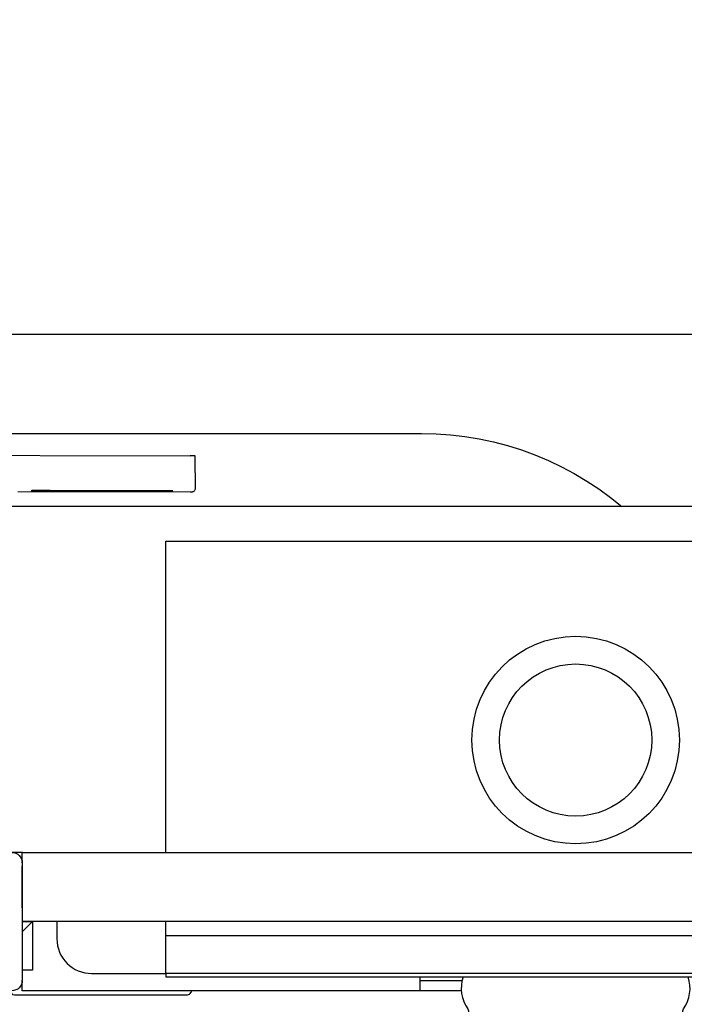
# Model space of a CAD drawing. Header units: millimetres. Extents: x 42924 to 92944, y -369470 to -179866.
# Tile 31 of 256: x 46417 to 46436, y -182098 to -182070. Entities that reach past the tile are written whole.
import ezdxf

# ---------------------------------------------------------------- set-up
doc = ezdxf.new("R2010")
doc.units = ezdxf.units.MM
doc.layers.get('0').update_dxf_attribs({"color": 8})
doc.layers.add('!! 0_ Istn-sciany', color=8, linetype='Continuous')
doc.layers.add('!!_@ wypos sanit nd', color=8, linetype='Continuous', plot=False)
doc.layers.add('E_SAP_ZASIĘG', color=150, linetype='Continuous', plot=False)

# ---------------------------------------------------------------- blocks, each defined once
blk = doc.blocks.new('A$Cff2eaf8b')
for points in [[(-0.18941, 0.08863), (-0.04454, 0.08863), (-0.04035, 0.08853), (-0.03617, 0.08824), (-0.032, 0.08775), (-0.02786, 0.08707), (-0.02376, 0.08619), (-0.0197, 0.08513), (-0.0157, 0.08388), (-0.01176, 0.08244), (-0.00789, 0.08082), (-0.0041, 0.07902), (-0.0004, 0.07705), (0.0032, 0.0749), (0.0067, 0.0726), (0.01009, 0.07012), (0.01337, 0.0675)], [(-0.19839, 0.08237), (-0.11148, 0.08219)], [(-0.16124, 0.07188), (-0.11145, 0.07178), (-0.11127, 0.07178), (-0.11111, 0.07178), (-0.111, 0.07178), (-0.11083, 0.07179), (-0.11065, 0.07183), (-0.11049, 0.0719), (-0.11033, 0.072), (-0.1102, 0.07212), (-0.11009, 0.07227), (-0.11001, 0.07243), (-0.10996, 0.07261), (-0.10995, 0.07279), (-0.10997, 0.08178), (-0.10998, 0.08217)], [(-0.12195, 0.07209), (-0.15195, 0.07215)], [(-0.15195, 0.07205), (-0.12195, 0.07199)], [(0.16493, 0.0675), (-0.16477, 0.0675)], [(-0.11847, -0.0325), (-0.11847, 0.0575), (0.11153, 0.0575), (0.11153, -0.0325)], [(-0.16, -0.0355), (-0.16, -0.0325), (0.16, -0.0325), (0.16, -0.0355)], [(-0.16, -0.0485), (-0.16, -0.0365)], [(0.16, -0.0555), (0.157, -0.0525), (0.16, -0.0525), (-0.16, -0.0525), (-0.157, -0.0525), (-0.16, -0.0555)], [(-0.157, -0.0525), (-0.157, -0.0665), (-0.16, -0.0665)], [(0.10602, -0.0525), (0.10602, -0.05658), (-0.11847, -0.05658)], [(-0.03305, -0.0725), (-0.16, -0.0725), (-0.16, -0.0695)], [(-0.045, -0.0725), (-0.045, -0.0685)], [(-0.045, -0.0695), (-0.03283, -0.0695)]]:
    blk.add_lwpolyline(points)
for points in [[(-0.15993, -0.0325), (-0.17249, -0.0325, 0.405519), (-0.172, -0.032), (-0.172, -0.0313, 0.414214), (-0.1725, -0.0308), (-0.1875, -0.0308, 0.414214), (-0.188, -0.0313), (-0.188, -0.032, 0.405519), (-0.18751, -0.0325), (-0.19, -0.0325, -0.414214), (-0.2, -0.0225), (-0.2, 0.0575, -0.266001), (-0.19506, 0.06612)], [(-0.15, -0.0525), (-0.15, -0.0575, 0.414214), (-0.14, -0.0675), (-0.11847, -0.0675), (-0.11847, -0.0525)], [(-0.04, -0.0685), (-0.03255, -0.0685, 0.236962), (-0.03118, -0.07775, -0.154353), (-0.031, -0.07832), (-0.031, -0.08218), (0.031, -0.08218), (0.031, -0.07832, -0.154353), (0.03118, -0.07775, 0.236962), (0.03255, -0.0685), (0.04, -0.0685)], [(-0.1633, -0.0727, 0.412536), (-0.1623, -0.0737), (-0.11251, -0.0737), (-0.11222, -0.07367), (-0.11194, -0.07358), (-0.11168, -0.07345), (-0.11145, -0.07326), (-0.11126, -0.07304), (-0.11112, -0.07278), (-0.11104, -0.0725)]]:
    blk.add_lwpolyline(points, format="xyb")
blk.add_lwpolyline([(-0.2, -0.0695), (-0.2, -0.0355, -0.414214), (-0.197, -0.0325), (-0.163, -0.0325, -0.414214), (-0.16, -0.0355), (-0.16, -0.0695, -0.414214), (-0.163, -0.0725), (-0.197, -0.0725, -0.414214)], format="xyb", close=True)
blk.add_lwpolyline([(-0.11847, -0.0685), (0.11153, -0.0685), (0.11153, -0.0675), (-0.11847, -0.0675)], close=True)
for radius in [0.03, 0.022]:
    blk.add_circle((0, 0), radius)
for centre, major_axis, start_param, end_param in [((-0.11148, 0.08218), (-0.0015, 0), 3.141878, 4.712682), ((-0.15195, 0.0721), (0.0055, -0.00001), 1.571085, 4.712678), ((-0.12195, 0.07204), (0.0055, -0.00001), 4.712678, 7.854271)]:
    blk.add_ellipse(centre, major_axis=major_axis, ratio=0.008726, start_param=start_param, end_param=end_param)

msp = doc.modelspace()

# ---------------------------------------------------------------- linework, layer by layer
at = {"layer": '!! 0_ Istn-sciany'}
msp.add_lwpolyline([(46389.12722, -182078.72377), (46503.12722, -182078.72377)], dxfattribs=at)
at = {"layer": 'E_SAP_ZASIĘG'}
for centre in [(46172.51188, -181498.06894), (46802.53248, -181498.06894)]:
    msp.add_circle(centre, 600, dxfattribs=at)

# ---------------------------------------------------------------- block references
at = {"layer": '!!_@ wypos sanit nd', "xscale": 100, "yscale": 100, "zscale": 100}
msp.add_blockref('A$Cff2eaf8b', (46433.12722, -182090.45678), dxfattribs=at)

doc.saveas('drawing.dxf')
